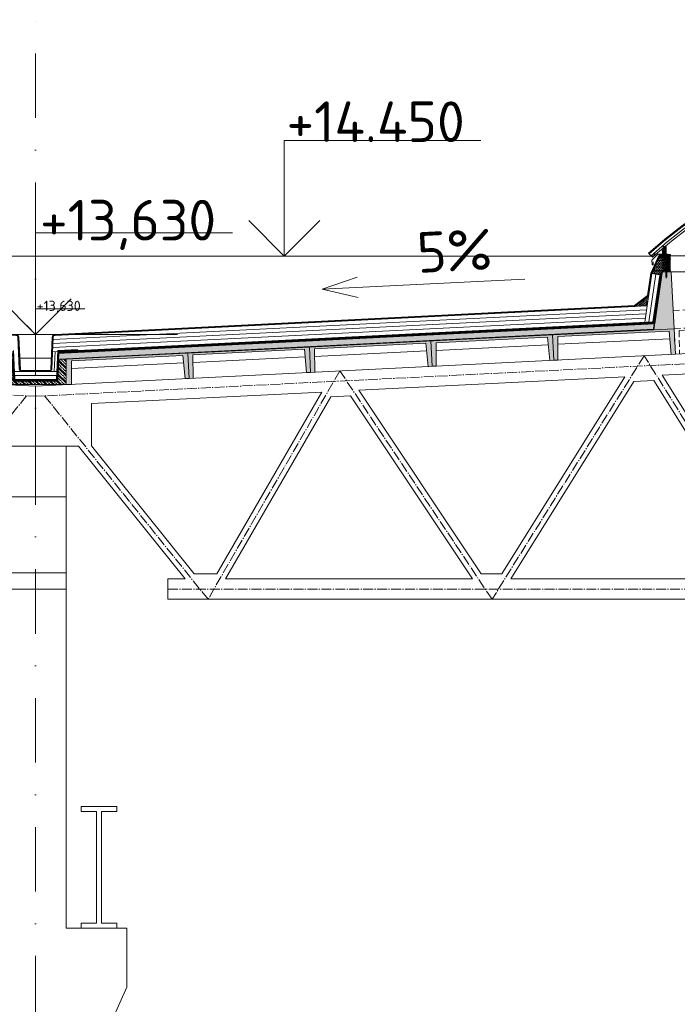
# Model space of a CAD drawing. Header units: millimetres. Extents: x -746391 to 410178, y -169697 to 100555.
# Tile 172 of 179: x 389471 to 395954, y -159378 to -149677. Entities that reach past the tile are written whole.
import ezdxf
from ezdxf.enums import TextEntityAlignment as Align

# ---------------------------------------------------------------- set-up
doc = ezdxf.new("R2010")
doc.units = ezdxf.units.MM
for name, pattern in [('AM_DIN_G_W050', [13.75, 9.75, -1.5, 1, -1.5]), ('CARKOVANA', [5, 3, -2]), ('CENTERX2', [101.6, 63.5, -12.7, 12.7, -12.7]), ('DASHDOT', [25.4, 12.7, -6.35, 0, -6.35]), ('HIDDEN', [9.525, 6.35, -3.175])]:
    doc.linetypes.add(name, pattern=pattern)
doc.layers.get('0').update_dxf_attribs({"color": 9})
doc.layers.add('_____detaily', color=9, linetype='Continuous')
doc.layers.add('A99_N_leg', color=9, linetype='Continuous')
for name, color, linetype, lineweight in [('A99_N_kce-pohl', 9, 'Continuous', 9), ('A99_N_kce-rez-sil', 9, 'Continuous', 18), ('A99_N_kce-rez-ten', 9, 'Continuous', 9), ('A99_N_koty-200-vysk', 9, 'Continuous', 9), ('A99_N_koty-50-vysk', 9, 'Continuous', 9), ('A99_N_sraf', 9, 'Continuous', 0), ('A99_S_kce-pohl', 9, 'Continuous', 5), ('A99_S_kce-rez-sil', 9, 'Continuous', 15), ('A99_S_kce-rez-ten', 9, 'Continuous', 9), ('A99_S_osy', 9, 'CENTERX2', 5), ('A99_S_sraf', 9, 'Continuous', 9)]:
    doc.layers.add(name, color=color, linetype=linetype, lineweight=lineweight)
doc.styles.add('A99_kota', font='isocpeur.ttf', dxfattribs={"height": 2})
doc.styles.add('ad_popis 100', font='isocpeur.ttf', dxfattribs={"height": 200})
doc.linetypes.add('IZOLACE', pattern='A,0.00254,-2.54,[134,ltypeshp.shx,S=2.54,R=0,X=-2.54,Y=0],-5.08,[134,ltypeshp.shx,S=2.54,R=180,X=2.54,Y=0],-2.54', length=10.16254)

# ---------------------------------------------------------------- blocks, each defined once
blk = doc.blocks.new('*U40')
at = {"color": 0, "linetype": 'ByBlock', "lineweight": -2}
blk.add_line((-3, 0), (7, 0), dxfattribs=at)
for points in [[(0, 0), (0, 5.7), (0, 5.7), (9.7, 5.7)], [(-1.75, 1.75), (0, 0), (1.75, 1.75)]]:
    blk.add_lwpolyline(points, dxfattribs=at)
at = {"color": 0, "linetype": 'ByBlock', "lineweight": -2, "style": 'A99_kota'}
for tag, p in [('VYSKA', (9.2, 8.45)), ('POPIS', (9.2, 5.2))]:
    blk.add_attdef(tag, text='', height=2, dxfattribs=at).set_placement(p, align=Align.TOP_RIGHT)
blk = doc.blocks.new('*U21')
at = {"color": 0, "linetype": 'ByBlock', "lineweight": -2}
blk.add_line((-3, 0), (7, 0), dxfattribs=at)
for points in [[(0, 0), (0, 5), (0, 5), (9.7, 5)], [(-1.75, 1.75), (0, 0), (1.75, 1.75)]]:
    blk.add_lwpolyline(points, dxfattribs=at)
at = {"color": 0, "linetype": 'ByBlock', "lineweight": -2, "style": 'A99_kota'}
for tag, p in [('VYSKA', (9.2, 7.75)), ('POPIS', (9.2, 4.5))]:
    blk.add_attdef(tag, text='', height=2, dxfattribs=at).set_placement(p, align=Align.TOP_RIGHT)
blk = doc.blocks.new('Befestiger_gross')
at = {"layer": '_____detaily', "linetype": 'Continuous', "lineweight": -2}
for p, q in [((1, -1), (0, 0)), ((1, 0), (0, 0)), ((1, -1), (0, 0)), ((1, 0), (0, 0)), ((2, 0), (1, 0)), ((1, 0), (1, 0)), ((1, 0), (1, 0)), ((2, 0), (1, 0)), ((1, 0), (1, 0)), ((1, 0), (1, 0)), ((2, 1), (2, 0)), ((2, 1), (2, 0)), ((2, 1), (2, 0)), ((2, -1), (2, 1)), ((3, 0), (2, 0)), ((3, 0), (2, 0)), ((3, 1), (4, 0)), ((3, 1), (3, 0)), ((3, 1), (4, 0)), ((3, -1), (3, 1)), ((4, -1), (5, 1)), ((5, 0), (4, 0)), ((5, 0), (4, 0)), ((5, 1), (5, 0)), ((6, 0), (5, 0)), ((5, 0), (5, 1)), ((5, -1), (6, 1)), ((5, 1), (5, 0)), ((6, 0), (5, 0)), ((7, 1), (6, 1)), ((6, 1), (6, 1)), ((6, 1), (6, 1)), ((6, 0), (6, 1)), ((7, 1), (6, 1)), ((6, 1), (6, 1)), ((6, 1), (6, 1)), ((6, -1), (7, 1)), ((7, 1), (7, 1)), ((8, 1), (7, 1)), ((7, 1), (7, 1)), ((7, 1), (7, 1)), ((8, 1), (7, 1)), ((8, 1), (8, 1)), ((9, 1), (8, 1)), ((8, 1), (8, 1)), ((8, 1), (8, 1)), ((8, -1), (8, 1)), ((9, 1), (8, 1)), ((9, 1), (10, 1)), ((9, 1), (9, 1)), ((9, 1), (10, 1)), ((9, -1), (9, 1)), ((10, 1), (10, 1)), ((11, 1), (10, 1)), ((10, -1), (11, 1)), ((10, 1), (10, 1)), ((11, 1), (11, 0)), ((11, 1), (11, 0)), ((11, -1), (12, 1)), ((12, 0), (11, 0)), ((12, 0), (11, 0)), ((12, 1), (12, 0)), ((12, 1), (12, 0)), ((12, 1), (12, 0)), ((12, -1), (13, 1)), ((13, 0), (12, 0)), ((13, 0), (12, 0)), ((13, 1), (13, 0)), ((14, 0), (13, 0)), ((13, 1), (13, 0)), ((13, 1), (13, 0)), ((14, 0), (13, 0)), ((15, 1), (14, 1)), ((14, 1), (14, 1)), ((14, 1), (14, 1)), ((14, 1), (14, 0)), ((15, 1), (14, 1)), ((14, 1), (14, 1)), ((14, 1), (14, 1)), ((14, -1), (14, 1)), ((15, 1), (16, 1)), ((15, 1), (15, 1)), ((15, 1), (16, 1)), ((15, -1), (15, 1)), ((16, 1), (16, 1)), ((17, 1), (16, 1)), ((16, 1), (16, 1)), ((16, -1), (17, 1)), ((17, 1), (17, 1)), ((18, 1), (17, 1)), ((17, 1), (17, 1)), ((18, 1), (17, 1)), ((17, -1), (18, 1)), ((18, 1), (18, 1)), ((19, 1), (18, 1)), ((18, 1), (18, 1)), ((18, 1), (18, 1)), ((19, 1), (18, 1)), ((18, -1), (19, 1)), ((20, 1), (19, 1)), ((19, 1), (19, 1)), ((19, 1), (19, 1)), ((20, 1), (19, 1)), ((19, -1), (20, 1)), ((19, 1), (19, 1)), ((21, 1), (20, 1)), ((20, 1), (20, 1)), ((20, 1), (20, 1)), ((20, 1), (20, 1)), ((21, 1), (20, 1)), ((20, 1), (20, 1)), ((20, 1), (20, 1)), ((21, 1), (21, 1)), ((22, 1), (21, 1)), ((21, 1), (21, 1)), ((21, 1), (21, 1)), ((21, -1), (21, 1)), ((22, 1), (21, 1)), ((22, 1), (23, 1)), ((22, 1), (22, 1)), ((22, 1), (23, 1)), ((22, -1), (22, 1)), ((24, 1), (23, 1)), ((24, 1), (23, 1)), ((23, -1), (24, 1)), ((24, 1), (24, 1)), ((25, 1), (24, 1)), ((24, 1), (24, 1)), ((24, 1), (24, 1)), ((25, 1), (24, 1)), ((24, -1), (25, 1)), ((25, 1), (25, 1)), ((26, 1), (25, 1)), ((25, 1), (25, 1)), ((25, 1), (25, 1)), ((26, 1), (25, 1)), ((25, -1), (26, 1)), ((26, 1), (26, 1)), ((27, 1), (26, 1)), ((26, 1), (26, 1)), ((26, 1), (26, 1)), ((27, 1), (26, 1)), ((28, 0), (27, 0)), ((27, 1), (27, 0)), ((27, 1), (27, 1)), ((28, 0), (27, 0)), ((27, 1), (27, 0)), ((27, -1), (27, 1)), ((28, 1), (29, 0)), ((28, 1), (28, 0)), ((28, 1), (29, 0)), ((28, -1), (28, 1)), ((29, 0), (29, 0)), ((29, 0), (29, 0)), ((30, 1), (29, 0)), ((29, 0), (29, 0)), ((29, 0), (29, 0)), ((29, -1), (30, 1)), ((30, 1), (30, 0)), ((31, 0), (30, 0)), ((30, 1), (30, 0)), ((31, 0), (30, 0)), ((30, -1), (31, 1)), ((31, 1), (31, 0)), ((32, 0), (31, 0)), ((31, 1), (31, 0)), ((31, 1), (31, 0)), ((32, 0), (31, 0)), ((31, -1), (32, 1)), ((32, 1), (32, 0)), ((33, 0), (32, 0)), ((32, 1), (32, 0)), ((32, 1), (32, 0)), ((33, 0), (32, 0)), ((32, -1), (33, 1)), ((33, 1), (33, 0)), ((34, 0), (33, 0)), ((33, 1), (33, 0)), ((33, 1), (33, 0)), ((34, 0), (33, 0)), ((34, 1), (34, 0)), ((36, 0), (34, 0)), ((34, 1), (34, 0)), ((34, -1), (34, 1)), ((34, 1), (34, 0)), ((36, 0), (34, 0)), ((36, 0), (37, 1)), ((36, 0), (37, 1)), ((37, -1), (37, 1)), ((37, -1), (37, 1)), ((2, -1), (1, -1)), ((2, -1), (1, -1)), ((2, -1), (2, -1)), ((3, -1), (2, -1)), ((2, -1), (2, -1)), ((2, -1), (2, -1)), ((3, -1), (2, -1)), ((3, -1), (3, -1)), ((4, -1), (3, -1)), ((3, -1), (3, -1)), ((3, -1), (3, -1)), ((4, -1), (3, -1)), ((5, 0), (4, 0)), ((4, 0), (4, -1)), ((5, 0), (4, 0)), ((4, -1), (4, -1)), ((4, -1), (4, -1)), ((6, 0), (5, 0)), ((5, 0), (5, -1)), ((5, 0), (5, -1)), ((6, 0), (5, 0)), ((5, 0), (5, -1)), ((6, 0), (6, -1)), ((7, 0), (6, -1)), ((6, 0), (6, -1)), ((7, 0), (7, 0)), ((7, 0), (8, -1)), ((7, 0), (7, 0)), ((7, 0), (8, -1)), ((9, 0), (8, 0)), ((8, 0), (8, -1)), ((9, 0), (8, 0)), ((9, 0), (9, -1)), ((10, 0), (9, 0)), ((9, 0), (9, -1)), ((9, 0), (9, -1)), ((10, 0), (9, 0)), ((10, 0), (10, -1)), ((10, 0), (10, -1)), ((11, -1), (10, -1)), ((10, -1), (10, -1)), ((11, -1), (10, -1)), ((11, -1), (11, -1)), ((12, -1), (11, -1)), ((11, -1), (11, -1)), ((11, -1), (11, -1)), ((12, -1), (11, -1)), ((13, 0), (12, -1)), ((12, -1), (12, -1)), ((12, -1), (12, -1)), ((13, 0), (13, 0)), ((13, 0), (14, -1)), ((13, 0), (13, 0)), ((13, 0), (14, -1)), ((15, 0), (14, 0)), ((14, 0), (14, -1)), ((15, 0), (14, 0)), ((15, 0), (15, -1)), ((16, 0), (15, 0)), ((15, 0), (15, -1)), ((15, 0), (15, -1)), ((16, 0), (15, 0)), ((16, 0), (16, -1)), ((17, 0), (16, 0)), ((16, 0), (16, -1)), ((16, 0), (16, -1)), ((17, 0), (16, 0)), ((17, 0), (17, -1)), ((18, 0), (17, 0)), ((17, 0), (17, -1)), ((17, 0), (17, -1)), ((18, 0), (17, 0)), ((19, 0), (18, 0)), ((18, 0), (18, -1)), ((18, 0), (18, -1)), ((19, 0), (18, 0)), ((18, 0), (18, -1)), ((19, 0), (19, -1)), ((20, 0), (19, -1)), ((19, 0), (19, -1)), ((21, 0), (20, 0)), ((21, 0), (20, 0)), ((21, 0), (21, -1)), ((22, 0), (21, 0)), ((21, 0), (21, -1)), ((21, 0), (21, -1)), ((22, 0), (21, 0)), ((22, 0), (22, -1)), ((23, 0), (22, 0)), ((22, 0), (22, -1)), ((22, 0), (22, -1)), ((23, 0), (22, 0)), ((23, 0), (23, -1)), ((24, 0), (23, 0)), ((23, 0), (23, -1)), ((23, 0), (23, -1)), ((24, 0), (23, 0)), ((24, 0), (24, -1)), ((25, 0), (24, 0)), ((24, 0), (24, -1)), ((24, 0), (24, -1)), ((25, 0), (24, 0)), ((25, 0), (25, -1)), ((25, 0), (25, -1)), ((26, -1), (25, -1)), ((26, -1), (27, -1)), ((26, -1), (26, -1)), ((26, -1), (27, -1)), ((26, -1), (26, -1)), ((28, -1), (27, -1)), ((27, -1), (27, -1)), ((28, -1), (27, -1)), ((29, -1), (28, -1)), ((28, -1), (28, -1)), ((28, -1), (28, -1)), ((29, -1), (28, -1)), ((28, -1), (28, -1)), ((29, -1), (29, -1)), ((30, -1), (29, -1)), ((29, -1), (29, -1)), ((29, -1), (29, -1)), ((30, -1), (29, -1)), ((30, -1), (30, -1)), ((31, -1), (30, -1)), ((30, -1), (30, -1)), ((30, -1), (30, -1)), ((31, -1), (30, -1)), ((31, -1), (31, -1)), ((32, -1), (31, -1)), ((31, -1), (31, -1)), ((31, -1), (31, -1)), ((32, -1), (31, -1)), ((32, -1), (32, -1)), ((33, -1), (32, -1)), ((32, -1), (32, -1)), ((34, -1), (33, -1)), ((34, -1), (33, -1)), ((37, -1), (34, -1)), ((34, -1), (34, -1)), ((37, -1), (34, -1)), ((34, -1), (34, -1)), ((34, -1), (34, -1)), ((37, -1), (37, -1)), ((37, -1), (37, -1))]:
    blk.add_line(p, q, dxfattribs=at)

msp = doc.modelspace()

# ---------------------------------------------------------------- hatches: boundary and pattern name
at = {"layer": 'A99_N_kce-rez-ten', "lineweight": 0, "transparency": 33554562}
h = msp.add_hatch(dxfattribs=at)
h.set_pattern_fill('ANSI31', color=1, scale=50, angle=-90)
h.set_pattern_definition([(45, (361370.3334, -156582.5), (-4.4194174, 4.4194174), [])])
h.paths.add_polyline_path([(395775, -152022.5), (395870, -152022.5), (395870, -152002.5), (395782.5, -152002.5)])
at = {"layer": 'A99_N_kce-rez-ten', "linetype": 'Continuous', "lineweight": 0}
h = msp.add_hatch(dxfattribs=at)
h.set_pattern_fill('HONEY', color=1, scale=0.25, angle=-90, style=2)
h.set_pattern_definition([(360, (-654686, 52678), (9.375, 5.41265875), [6.25, -12.5]), (120, (-654686, 52678), (-9.37499998, 5.412658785), [6.25, -12.5]), (60, (-654686, 52678), (2e-08, 10.825317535), [-12.5, 6.25])])
h.paths.add_polyline_path([(395814, -151986), (395844, -151986), (395844, -151911), (395818, -151911), (395817.5, -151968.5), (395814, -151968.5)])
at = {"layer": 'A99_N_kce-rez-ten', "lineweight": 0}
for points in [[(395845, -151983.2), (395830, -151983.2), (395830, -151984.2), (395845, -151984.2)], [(395845, -152025.5), (395830, -152025.5), (395830, -152024.5), (395845, -152024.5)], [(395852.5, -152151.5), (395837.5, -152151.5), (395837.5, -152152.5), (395852.5, -152152.5)]]:
    msp.add_hatch(color=1, dxfattribs=at).paths.add_polyline_path(points)
at = {"layer": 'A99_N_kce-rez-ten', "lineweight": 0, "transparency": 33554562}
h = msp.add_hatch(dxfattribs=at)
h.set_pattern_fill('ANSI31', color=1, scale=50, angle=-90)
h.set_pattern_definition([(45, (361442.8334, -156582.5), (-4.4194174, 4.4194174), [])])
h.paths.add_polyline_path([(395870, -152002.5), (395870, -152162.5), (395885, -152162.5), (395885, -152002.5)])
at = {"layer": 'A99_N_kce-rez-ten', "linetype": 'Continuous', "lineweight": 0}
h = msp.add_hatch(dxfattribs=at)
h.set_pattern_fill('HONEY', color=1, scale=0.25, angle=-90, style=2)
h.set_pattern_definition([(360, (-654660, 52557.5), (9.375, 5.41265875), [6.25, -12.5]), (120, (-654660, 52557.5), (-9.37499998, 5.412658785), [6.25, -12.5]), (60, (-654660, 52557.5), (2e-08, 10.825317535), [-12.5, 6.25])])
h.paths.add_polyline_path([(395812, -152024.5), (395813, -152160.5), (395868, -152160.5), (395868, -152024.5)])
at = {"layer": 'A99_N_sraf', "lineweight": 0, "transparency": 33554562}
h = msp.add_hatch(dxfattribs=at)
h.set_pattern_fill('HONEY', color=1, scale=75, angle=-90)
h.set_pattern_definition([(270, (362327.5, 52557.5), (8.11898812, -14.0625), [9.375, -18.75]), (30, (362327.5, 52557.5), (8.11898818, 14.06249997), [9.375, -18.75]), (330, (362327.5, 52557.5), (16.2379763, -3e-08), [-18.75, 9.375])])
h.paths.add_polyline_path([(395810, -152022.5), (395771.1, -152022.5), (395701.8, -152178), (395781, -152189.4), (395810, -152162.5)])
h = msp.add_hatch(dxfattribs=at)
h.set_pattern_fill('HONEY', color=1, scale=75, angle=-90)
h.set_pattern_definition([(182.86, (395480.347, -152504.48), (-13.63988, -8.81053), [9.375, -18.75]), (302.86, (395480.347, -152504.48), (14.4501, -7.40722), [9.375, -18.75]), (242.86, (395480.347, -152504.48), (0.8102, -16.21775), [-18.75, 9.375])])
h.paths.add_polyline_path([(395534.4, -152501.8), (395655.7, -152495.7), (395669.8, -152399)])
at = {"layer": 'A99_S_sraf', "lineweight": 0, "transparency": 33554687}
h = msp.add_hatch(dxfattribs=at)
h.set_pattern_fill('ZELEZOBETON', color=256, scale=10, angle=-90)
h.set_pattern_definition([(45, (343417.5, -156297.5), (-35.35534, 35.35534), []), (45, (343431.64, -156297.5), (-35.35534, 35.35534), []), (45, (343459.926, -156297.5), (-21.213203, 49.497475), [20, -10, 0, -10])])
h.paths.add_polyline_path([(389929.6, -153022.1), (389932.7, -153083), (389939.5, -153220.6), (389942.1, -153271.8), (389982.1, -153269.8), (389980.6, -153039.6), (391079.2, -152984.7), (391100.7, -153213.9), (391180.6, -153209.9), (391179.1, -152979.7), (392277.7, -152924.8), (392299.2, -153153.9), (392379.1, -153149.9), (392377.6, -152919.8), (393476.2, -152864.9), (393497.7, -153094), (393577.6, -153090), (393576.1, -152859.9), (394674.7, -152805.1), (394696.2, -153034.3), (394776.1, -153030.1), (394774.6, -152800.1), (395873.2, -152745.2), (395894.7, -152974.1), (395934.6, -152972.1), (395894.2, -152163.4), (395804.3, -152167.9), (395722.4, -152732.7)])
at = {"layer": 'A99_S_sraf', "linetype": 'Continuous', "lineweight": 0, "ltscale": 2, "transparency": 33554562}
h = msp.add_hatch(dxfattribs=at)
h.set_pattern_fill('BETON-LEHKY', color=256, scale=10, angle=-90)
h.set_pattern_definition([(47.86, (371943.26, -153011.388), (-29.660305, 26.83778), []), (2.86, (371987.61, -152995.907), (26.837778, 29.660305), [5, -51.56854]), (47.86, (371992.604, -152995.657), (-29.660305, 26.83778), [5, -35]), (92.86, (371995.958, -152991.95), (-29.660305, 26.837778), [5, -51.56854]), (137.86, (371995.71, -152986.956), (-26.83778, -29.660305), [5, -35]), (2.86, (371987.008, -152983.85), (26.837778, 29.660305), [5, -51.56854]), (47.86, (371983.653, -152987.56), (-29.660305, 26.83778), [5, -35]), (92.86, (371983.902, -152992.552), (-29.660305, 26.837778), [5, -51.56854]), (137.86, (371987.61, -152995.907), (-26.83778, -29.660305), [5, -35]), (47.86, (371999.87, -152978.63), (-29.660305, 26.83778), [10, -30])])
h.paths.add_polyline_path([(389855.1, -152965.7), (395709.4, -152673.3), (395712.2, -152728.2), (389857.5, -153022.5)])
at = {"layer": 'A99_S_sraf', "lineweight": 0, "transparency": 33554687}
h = msp.add_hatch(dxfattribs=at)
h.set_pattern_fill('ZELEZOBETON', color=256, scale=10, angle=-90)
h.set_pattern_definition([(315, (-199372.5, 136312.5), (35.355339, 35.355339), []), (315, (-199372.5, 136298.36), (35.355339, 35.355339), []), (315, (-199372.5, 136270.074), (49.4974747, 21.2132034), [20, -10, 0, -10])])
h.paths.add_polyline_path([(389627.5, -153272.5), (389627.5, -153237.5), (389407.5, -153237.5), (389397.5, -153022.5), (389327.5, -153022.5), (389327.5, -153272.5)])
h.paths.add_polyline_path([(389927.5, -153272.5), (389927.5, -153022.5), (389857.5, -153022.5), (389847.5, -153237.5), (389627.5, -153237.5), (389627.5, -153272.5)])

# ---------------------------------------------------------------- linework, layer by layer
at = {"layer": 'A99_N_kce-pohl', "linetype": 'Continuous'}
for points in [[(395694.7, -152003.5), (395671.4, -151977.4)], [(395708, -152018.5), (395737.9, -151991.8)]]:
    msp.add_lwpolyline(points, dxfattribs=at)
for points in [[(395737.9, -151991.8), (395708, -152018.5), (395694.7, -152003.5), (395724.6, -151976.9)], [(395734.4, -151991.6), (395708.2, -152014.9), (395698.3, -152003.7), (395724.4, -151980.4)]]:
    msp.add_lwpolyline(points, close=True, dxfattribs=at)
at = {"layer": 'A99_N_kce-pohl', "lineweight": 5}
for points in [[(395717.5, -152062.5), (395717.5, -152092.5), (395707.5, -152092.5), (395702.5, -152047.5), (395762.5, -151987.5), (395807.5, -151987.5), (395807.5, -151957.5)], [(395885, -152002.5), (398627.5, -152002.5)]]:
    msp.add_lwpolyline(points, dxfattribs=at)
at = {"layer": 'A99_N_kce-pohl'}
msp.add_lwpolyline([(383547.5, -152007.3), (395697.5, -152007.3)], dxfattribs=at)
at = {"layer": 'A99_N_kce-pohl', "linetype": 'Continuous', "lineweight": 0}
msp.add_lwpolyline([(395701.8, -152178), (395771.1, -152022.5), (395810, -152022.5), (395810, -152162.5), (395781, -152189.4)], close=True, dxfattribs=at)
at = {"layer": 'A99_N_kce-pohl', "lineweight": 0}
for points in [[(395632.3, -152657.1), (395701.8, -152178)], [(395480.3, -152504.5), (395655.7, -152495.7)]]:
    msp.add_lwpolyline(points, dxfattribs=at)
at = {"layer": 'A99_N_kce-pohl', "linetype": 'Continuous', "lineweight": 0}
msp.add_lwpolyline([(389846, -153161.4), (389842.7, -153232.5), (389855.3, -152962.8)], dxfattribs=at)
at = {"layer": 'A99_N_kce-pohl', "linetype": 'Continuous', "lineweight": 5}
for radius, start, end in [(4410, 47.90791, 132.09209), (4355, 47.90451, 131.56924)]:
    msp.add_arc((398627.5, -155250), radius, start, end, dxfattribs=at)
at = {"layer": 'A99_N_kce-rez-sil', "color": 1, "linetype": 'Continuous', "lineweight": 5}
for radius, start, end in [(4400, 47.90791, 132.09209), (4375, 47.90603, 132.09397)]:
    msp.add_arc((398627.5, -155250), radius, start, end, dxfattribs=at)
at = {"layer": 'A99_N_kce-rez-ten', "color": 1, "lineweight": 0}
for p, q in [((395829.5, -151982.2), (395833.2, -151981.9)), ((395829.5, -151983.2), (395829.5, -151982.2)), ((395829.5, -151983.2), (395829.5, -151982.2)), ((395829.5, -151983.2), (395845.5, -151983.2)), ((395845, -151983.2), (395830, -151983.2)), ((395830, -151983.2), (395830, -151984.2)), ((395830, -151984.2), (395830, -151983.2)), ((395830, -151984.2), (395845, -151984.2)), ((395832.5, -151981.9), (395832.5, -151981.4)), ((395842.5, -151981.4), (395832.5, -151981.4)), ((395842.5, -151981.9), (395832.5, -151981.9)), ((395833.2, -151981.1), (395833.2, -151978.7)), ((395841.9, -151981.9), (395833.2, -151981.9)), ((395841.1, -151977.9), (395834, -151977.9)), ((395834.3, -152022.5), (395834.3, -151984.2)), ((395835.6, -151981.1), (395835.6, -151978.7)), ((395839.5, -151981), (395839.5, -151978.7)), ((395839.5, -151981.1), (395839.5, -151978.7)), ((395840.7, -152022.5), (395840.7, -151984.2)), ((395841.9, -151981.1), (395841.9, -151978.7)), ((395841.9, -151981.9), (395845.5, -151982.2)), ((395842.5, -151981.9), (395842.5, -151981.4)), ((395845, -151984.2), (395845, -151983.2)), ((395845.5, -151983.2), (395845.5, -151982.2)), ((395845.5, -151983.2), (395845.5, -151982.2)), ((395829.5, -152025.5), (395829.5, -152026.5)), ((395829.5, -152025.5), (395845.5, -152025.5)), ((395829.5, -152025.5), (395829.5, -152026.5)), ((395829.5, -152026.5), (395833.2, -152026.9)), ((395830, -152025.5), (395830, -152024.5)), ((395830, -152024.5), (395845, -152024.5)), ((395830, -152024.5), (395830, -152025.5)), ((395845, -152025.5), (395830, -152025.5)), ((395832.5, -152026.9), (395832.5, -152027.4)), ((395842.5, -152026.9), (395832.5, -152026.9)), ((395842.5, -152027.4), (395832.5, -152027.4)), ((395841.9, -152026.9), (395833.2, -152026.9)), ((395833.2, -152027.7), (395833.2, -152030)), ((395841.1, -152030.8), (395834, -152030.8)), ((395834.3, -152032.4), (395840.7, -152031.3)), ((395834.3, -152032.4), (395835.2, -152031.9)), ((395834.3, -152032.4), (395835.2, -152032.9)), ((395834.3, -152034.2), (395840.7, -152033.1)), ((395834.3, -152034.2), (395835.2, -152033.7)), ((395834.3, -152034.2), (395835.2, -152034.7)), ((395834.3, -152036), (395840.7, -152034.9)), ((395834.3, -152036), (395835.2, -152035.5)), ((395834.3, -152036), (395835.2, -152036.5)), ((395834.3, -152037.8), (395840.7, -152036.7)), ((395834.3, -152037.8), (395835.2, -152037.3)), ((395834.3, -152037.8), (395835.2, -152038.3)), ((395834.3, -152039.6), (395840.7, -152038.5)), ((395834.3, -152039.6), (395835.2, -152039.1)), ((395834.3, -152039.6), (395835.2, -152040.1)), ((395834.3, -152041.4), (395840.7, -152040.3)), ((395834.3, -152041.4), (395835.2, -152040.9)), ((395834.3, -152041.4), (395835.2, -152041.9)), ((395834.3, -152043.2), (395840.7, -152042.1)), ((395834.3, -152043.2), (395835.2, -152042.7)), ((395834.3, -152043.2), (395835.2, -152043.7)), ((395835.2, -152031.9), (395839.8, -152030.8)), ((395835.2, -152031.9), (395835.2, -152031.1)), ((395835.2, -152032.9), (395839.8, -152031.8)), ((395835.2, -152033.7), (395839.8, -152032.6)), ((395835.2, -152033.7), (395835.2, -152032.9)), ((395835.2, -152034.7), (395839.8, -152033.6)), ((395835.2, -152035.5), (395839.8, -152034.4)), ((395835.2, -152035.5), (395835.2, -152034.7)), ((395835.2, -152036.5), (395839.8, -152035.4)), ((395835.2, -152037.3), (395839.8, -152036.2)), ((395835.2, -152037.3), (395835.2, -152036.5)), ((395835.2, -152038.3), (395839.8, -152037.2)), ((395835.2, -152039.1), (395839.8, -152038)), ((395835.2, -152039.1), (395835.2, -152038.3)), ((395835.2, -152040.1), (395839.8, -152039)), ((395835.2, -152040.9), (395839.8, -152039.8)), ((395835.2, -152040.9), (395835.2, -152040.1)), ((395835.2, -152041.9), (395839.8, -152040.8)), ((395835.2, -152042.7), (395839.8, -152041.6)), ((395835.2, -152042.7), (395835.2, -152041.9)), ((395835.2, -152043.7), (395839.8, -152042.6)), ((395835.2, -152043.7), (395835.4, -152044.4)), ((395835.2, -152043.7), (395840.4, -152043.7)), ((395835.4, -152044.4), (395839.6, -152044.4)), ((395835.6, -152027.7), (395835.6, -152030)), ((395838.3, -152043.7), (395839.8, -152043.4)), ((395839.5, -152027.7), (395839.5, -152030)), ((395839.5, -152027.7), (395839.5, -152030)), ((395839.6, -152044.4), (395839.8, -152043.7)), ((395839.8, -152030.8), (395840.7, -152031.3)), ((395839.8, -152031.8), (395840.7, -152031.3)), ((395839.8, -152032.6), (395839.8, -152031.8)), ((395839.8, -152032.6), (395840.7, -152033.1)), ((395839.8, -152033.6), (395840.7, -152033.1)), ((395839.8, -152034.4), (395839.8, -152033.6)), ((395839.8, -152034.4), (395840.7, -152034.9)), ((395839.8, -152035.4), (395840.7, -152034.9)), ((395839.8, -152036.2), (395839.8, -152035.4)), ((395839.8, -152036.2), (395840.7, -152036.7)), ((395839.8, -152037.2), (395840.7, -152036.7)), ((395839.8, -152038), (395839.8, -152037.2)), ((395839.8, -152038), (395840.7, -152038.5)), ((395839.8, -152039), (395840.7, -152038.5)), ((395839.8, -152039.8), (395839.8, -152039)), ((395839.8, -152039.8), (395840.7, -152040.3)), ((395839.8, -152040.8), (395840.7, -152040.3)), ((395839.8, -152041.6), (395839.8, -152040.8)), ((395839.8, -152041.6), (395840.7, -152042.1)), ((395839.8, -152042.6), (395840.7, -152042.1)), ((395839.8, -152043.4), (395839.8, -152042.6)), ((395839.8, -152043.4), (395840.4, -152043.7)), ((395841.9, -152026.9), (395845.5, -152026.5)), ((395841.9, -152027.7), (395841.9, -152030)), ((395842.5, -152026.9), (395842.5, -152027.4)), ((395845, -152024.5), (395845, -152025.5)), ((395845.5, -152025.5), (395845.5, -152026.5)), ((395845.5, -152025.5), (395845.5, -152026.5)), ((395837, -152150.5), (395840.7, -152150.1)), ((395837, -152151.5), (395837, -152150.5)), ((395837, -152151.5), (395837, -152150.5)), ((395837, -152151.5), (395853, -152151.5)), ((395852.5, -152151.5), (395837.5, -152151.5)), ((395837.5, -152151.5), (395837.5, -152152.5)), ((395837.5, -152152.5), (395837.5, -152151.5)), ((395837.5, -152152.5), (395852.5, -152152.5)), ((395840, -152150.1), (395840, -152149.6)), ((395850, -152149.6), (395840, -152149.6)), ((395850, -152150.1), (395840, -152150.1)), ((395840.7, -152149.3), (395840.7, -152147)), ((395849.4, -152150.1), (395840.7, -152150.1)), ((395848.6, -152146.2), (395841.5, -152146.2)), ((395841.8, -152199.8), (395841.8, -152152.5)), ((395843.1, -152149.3), (395843.1, -152147)), ((395847, -152149.3), (395847, -152147)), ((395847, -152149.3), (395847, -152147)), ((395848.1, -152199.8), (395848.1, -152152.5)), ((395849.4, -152149.3), (395849.4, -152147)), ((395849.4, -152150.1), (395853, -152150.5)), ((395850, -152150.1), (395850, -152149.6)), ((395852.5, -152152.5), (395852.5, -152151.5)), ((395853, -152151.5), (395853, -152150.5)), ((395853, -152151.5), (395853, -152150.5)), ((395841.8, -152200.2), (395848.1, -152199.1)), ((395841.8, -152200.2), (395842.7, -152199.7)), ((395841.8, -152200.2), (395842.7, -152200.7)), ((395841.8, -152202), (395848.1, -152200.9)), ((395841.8, -152202), (395842.7, -152201.5)), ((395841.8, -152202), (395842.7, -152202.5)), ((395841.8, -152203.8), (395848.1, -152202.7)), ((395841.8, -152203.8), (395842.7, -152203.3)), ((395841.8, -152203.8), (395842.7, -152204.3)), ((395841.8, -152205.6), (395848.1, -152204.5)), ((395841.8, -152205.6), (395842.7, -152205.1)), ((395841.8, -152205.6), (395842.7, -152206.1)), ((395841.8, -152207.4), (395848.1, -152206.3)), ((395841.8, -152207.4), (395842.7, -152206.9)), ((395841.8, -152207.4), (395842.7, -152207.9)), ((395841.8, -152209.2), (395848.1, -152208.1)), ((395841.8, -152209.2), (395842.7, -152208.7)), ((395841.8, -152209.2), (395842.7, -152209.7)), ((395841.8, -152211), (395848.1, -152209.9)), ((395841.8, -152211), (395842.7, -152210.5)), ((395841.8, -152211), (395842.7, -152211.5)), ((395842.7, -152200.7), (395847.2, -152199.6)), ((395842.7, -152201.5), (395847.2, -152200.4)), ((395842.7, -152201.5), (395842.7, -152200.7)), ((395842.7, -152202.5), (395847.2, -152201.4)), ((395842.7, -152203.3), (395847.2, -152202.2)), ((395842.7, -152203.3), (395842.7, -152202.5)), ((395842.7, -152204.3), (395847.2, -152203.2)), ((395842.7, -152205.1), (395847.2, -152204)), ((395842.7, -152205.1), (395842.7, -152204.3)), ((395842.7, -152206.1), (395847.2, -152205)), ((395842.7, -152206.9), (395847.2, -152205.8)), ((395842.7, -152206.9), (395842.7, -152206.1)), ((395842.7, -152207.9), (395847.2, -152206.8)), ((395842.7, -152208.7), (395847.2, -152207.6)), ((395842.7, -152208.7), (395842.7, -152207.9)), ((395842.7, -152209.7), (395847.2, -152208.6)), ((395842.7, -152210.5), (395847.2, -152209.4)), ((395842.7, -152210.5), (395842.7, -152209.7)), ((395842.7, -152211.5), (395847.2, -152210.4)), ((395842.7, -152211.5), (395842.9, -152212.2)), ((395842.7, -152211.5), (395847.9, -152211.5)), ((395842.9, -152212.2), (395847.1, -152212.2)), ((395845.8, -152211.5), (395847.2, -152211.2)), ((395847.1, -152212.2), (395847.2, -152211.5)), ((395847.2, -152200.4), (395847.2, -152199.6)), ((395847.2, -152200.4), (395848.1, -152200.9)), ((395847.2, -152201.4), (395848.1, -152200.9)), ((395847.2, -152202.2), (395847.2, -152201.4)), ((395847.2, -152202.2), (395848.1, -152202.7)), ((395847.2, -152203.2), (395848.1, -152202.7)), ((395847.2, -152204), (395847.2, -152203.2)), ((395847.2, -152204), (395848.1, -152204.5)), ((395847.2, -152205), (395848.1, -152204.5)), ((395847.2, -152205.8), (395847.2, -152205)), ((395847.2, -152205.8), (395848.1, -152206.3)), ((395847.2, -152206.8), (395848.1, -152206.3)), ((395847.2, -152207.6), (395847.2, -152206.8)), ((395847.2, -152207.6), (395848.1, -152208.1)), ((395847.2, -152208.6), (395848.1, -152208.1)), ((395847.2, -152209.4), (395847.2, -152208.6)), ((395847.2, -152209.4), (395848.1, -152209.9)), ((395847.2, -152210.4), (395848.1, -152209.9)), ((395847.2, -152211.2), (395847.2, -152210.4)), ((395847.2, -152211.2), (395847.9, -152211.5))]:
    msp.add_line(p, q, dxfattribs=at)
at = {"layer": 'A99_N_kce-rez-ten', "linetype": 'CARKOVANA', "lineweight": 0, "ltscale": 15, "const_width": 5}
for points in [[(389627.5, -153135), (389487.2, -153135, -0.400665), (389474.8, -153123.1), (389460, -152805.9, 0.386254), (389433.9, -152779.7), (383723.3, -152494.4), (383592.2, -152394.9), (383560.4, -152175.9), (383479.9, -151995), (383370, -151995)], [(389627.5, -153140), (389487.2, -153140, -0.400665), (389469.8, -153123.3), (389455, -152806.1, 0.386254), (389433.7, -152784.7), (383721.5, -152499.3), (383587.5, -152397.6), (383555.6, -152177.3), (383476.6, -152000), (383370, -152000)], [(389627.5, -153135), (389767.8, -153135, 0.400665), (389780.2, -153123.1), (389795, -152805.9, -0.386254), (389821.1, -152779.7), (395531.7, -152494.4), (395662.8, -152394.9), (395694.6, -152175.9), (395775.1, -151995), (395885, -151995)], [(389627.5, -153140), (389767.8, -153140, 0.400665), (389785.2, -153123.3), (389800, -152806.1, -0.386254), (389821.3, -152784.7), (395533.5, -152499.3), (395667.5, -152397.6), (395699.4, -152177.3), (395778.4, -152000), (395885, -152000)]]:
    msp.add_lwpolyline(points, format="xyb", dxfattribs=at)
at = {"layer": 'A99_N_kce-rez-ten', "linetype": 'Continuous', "lineweight": 0, "ltscale": 0.5}
for points in [[(389627.5, -153132.5), (389487.2, -153132.5, -0.400665), (389477.3, -153123), (389462.5, -152805.8, 0.386254), (389434, -152777.2), (383724.2, -152491.9), (383594.5, -152393.5), (383562.8, -152175.2), (383481.5, -151992.5), (383370, -151992.5)], [(389627.5, -153137.5), (389487.2, -153137.5, -0.400665), (389472.3, -153123.2), (389457.5, -152806, 0.386254), (389433.8, -152782.2), (383722.4, -152496.9), (383589.9, -152396.2), (383558, -152176.6), (383478.2, -151997.5), (383370, -151997.5)], [(389627.5, -153142.5), (389487.2, -153142.5, -0.400665), (389467.3, -153123.4), (389452.5, -152806.2, 0.386254), (389433.5, -152787.2), (383720.6, -152501.8), (383585.2, -152399), (383553.2, -152178), (383475, -152002.5), (383370, -152002.5)], [(389627.5, -153132.5), (389767.8, -153132.5, 0.400665), (389777.7, -153123), (389792.5, -152805.8, -0.386254), (389821, -152777.2), (395530.8, -152491.9), (395660.5, -152393.5), (395692.2, -152175.2), (395773.5, -151992.5), (395885, -151992.5)], [(389627.5, -153137.5), (389767.8, -153137.5, 0.400665), (389782.7, -153123.2), (389797.5, -152806, -0.386254), (389821.2, -152782.2), (395532.6, -152496.9), (395665.1, -152396.2), (395697, -152176.6), (395776.8, -151997.5), (395885, -151997.5)], [(389627.5, -153142.5), (389767.8, -153142.5, 0.400665), (389787.7, -153123.4), (389802.5, -152806.2, -0.386254), (389821.5, -152787.2), (395534.4, -152501.8), (395669.8, -152399), (395701.8, -152178), (395780, -152002.5), (395885, -152002.5)]]:
    msp.add_lwpolyline(points, format="xyb", dxfattribs=at)
at = {"layer": 'A99_N_kce-rez-ten', "color": 1, "linetype": 'Continuous', "lineweight": 0}
for points in [[(395774.5, -152022.5), (395870, -152022.5), (395870, -152002.5), (395783, -152002.5)], [(395810, -151990), (395805, -151990), (395805, -151992.5), (395885, -151992.5), (395885, -152002.5), (395887, -152002.5), (395887, -151990), (395810, -151990)], [(395814, -151986), (395844, -151986), (395844, -151911), (395814, -151911)], [(395814, -151968.5), (395817.5, -151968.5), (395817.5, -151911), (395814, -151911)], [(395885, -152162.5), (395885, -152002.5), (395870, -152002.5), (395870, -152162.5)], [(395870, -152044.5), (395870, -152022.5), (395810, -152022.5), (395810, -152162.5), (395870, -152162.5), (395870, -152140.5), (395868, -152140.5), (395868, -152160.5), (395812, -152160.5), (395812, -152024.5), (395868, -152024.5), (395868, -152044.5)]]:
    msp.add_lwpolyline(points, close=True, dxfattribs=at)
at = {"layer": 'A99_N_kce-rez-ten', "color": 1, "linetype": 'DASHDOT', "lineweight": 0, "ltscale": 0.25}
for points in [[(395801, -151953.5), (395820.5, -151953.5)], [(395861, -152033), (395890.5, -152033)], [(395845, -152225), (395845, -152140)], [(395860.5, -152150.5), (395888, -152150.5)]]:
    msp.add_lwpolyline(points, dxfattribs=at)
at = {"layer": 'A99_N_kce-rez-ten', "color": 1, "linetype": 'Continuous', "lineweight": 0}
msp.add_lwpolyline([(395858.5, -151990), (395813, -151990, -0.414214), (395810, -151987), (395810, -151940)], format="xyb", dxfattribs=at)
msp.add_lwpolyline([(395810, -151940), (395814, -151940), (395814, -151986), (395860, -151986), (395860, -151990)], dxfattribs=at)
at = {"layer": 'A99_N_kce-rez-ten', "color": 1, "lineweight": 0}
for points in [[(395840, -152167.5), (395840, -152215), (395845, -152215)], [(395850, -152167.5), (395850, -152215), (395845, -152215)]]:
    msp.add_lwpolyline(points, dxfattribs=at)
at = {"layer": 'A99_N_kce-rez-ten', "lineweight": 0}
msp.add_lwpolyline([(389799.6, -152868.4), (395644, -152576.4)], dxfattribs=at)
at = {"layer": 'A99_N_kce-rez-ten', "linetype": 'CARKOVANA', "lineweight": 0, "ltscale": 15, "const_width": 10}
for points in [[(389403.7, -152940.9), (389417, -153227.5), (389627.5, -153227.5)], [(389851.3, -152940.9), (389838, -153227.5), (389627.5, -153227.5)], [(390045.2, -152931.2), (390045.2, -152931.2), (389846.3, -152941.1)]]:
    msp.add_lwpolyline(points, dxfattribs=at)
at = {"layer": 'A99_N_kce-rez-ten', "linetype": 'Continuous', "lineweight": 0}
for points in [[(389399.9, -152965.7), (389412.3, -153232.5), (389627.5, -153232.5)], [(389408.5, -152936.1), (389421.8, -153222.5), (389627.5, -153222.5)], [(389846.5, -152936.1), (389833.2, -153222.5), (389627.5, -153222.5)], [(390045, -152926.2), (389846.5, -152936.1)], [(389782.9, -153012.5), (389472.1, -153012.5)]]:
    msp.add_lwpolyline(points, dxfattribs=at)
at = {"layer": 'A99_N_kce-rez-ten', "linetype": 'Continuous', "lineweight": 0, "ltscale": 0.5}
for points in [[(389845.7, -152946.2), (389785.5, -152949.2)], [(389837.5, -153142.5), (389417.5, -153142.5)]]:
    msp.add_lwpolyline(points, dxfattribs=at)
at = {"layer": 'A99_N_kce-rez-ten', "color": 1, "linetype": 'Continuous', "lineweight": 0}
msp.add_circle((395816, -151909.5), 1.5, dxfattribs=at)
at = {"layer": 'A99_N_kce-rez-ten', "color": 1, "lineweight": 0}
for centre, start, end in [((395834, -151978.7), 90.00332, 180.00332), ((395834.8, -151978.7), 0.00332, 90.00332), ((395836.4, -151978.7), 90.00332, 180.00332), ((395838.7, -151978.7), 0.00332, 90.00332), ((395840.3, -151978.7), 90.00332, 180.00332), ((395841.1, -151978.7), 0.00332, 90.00332), ((395834, -152030), 179.99668, 269.99668), ((395834.8, -152030), 269.99668, 359.99668), ((395836.4, -152030), 179.99668, 269.99668), ((395838.7, -152030), 269.99668, 359.99668), ((395840.3, -152030), 179.99668, 269.99668), ((395841.1, -152030), 269.99668, 359.99668), ((395841.5, -152147), 90.00332, 180.00332), ((395842.3, -152147), 0.00332, 90.00332), ((395843.9, -152147), 90.00332, 180.00332), ((395846.2, -152147), 0.00332, 90.00332), ((395847.8, -152147), 90.00332, 180.00332), ((395848.6, -152147), 0.00332, 90.00332)]:
    msp.add_arc(centre, 0.787, start, end, dxfattribs=at)
at = {"layer": 'A99_N_kce-rez-ten', "color": 1, "lineweight": 0, "extrusion": (0, 0, -1)}
for centre, start_param, end_param in [((395832.4, -151981.1), 0.936145, 1.313741), ((395834.8, -151981.1), 0.936145, 1.313741), ((395836.4, -151981.1), 3.700141, 4.077737), ((395840.3, -151981.1), 3.700141, 4.077737), ((395838.7, -151981.1), 0.936145, 1.313741), ((395842.7, -151981.1), 3.700141, 4.077737), ((395839.9, -152149.3), 0.936145, 1.313741), ((395842.3, -152149.3), 0.936145, 1.313741), ((395843.9, -152149.3), 3.700141, 4.077737), ((395847.8, -152149.3), 3.700141, 4.077737), ((395846.2, -152149.3), 0.936145, 1.313741), ((395850.2, -152149.3), 3.700141, 4.077737)]:
    msp.add_ellipse(centre, major_axis=(0.47, 0.638), ratio=1, start_param=start_param, end_param=end_param, dxfattribs=at)
at = {"layer": 'A99_N_kce-rez-ten', "color": 1, "lineweight": 0}
for centre, start_param, end_param in [((395832.4, -152027.7), 0.936145, 1.313741), ((395834.8, -152027.7), 0.936145, 1.313741), ((395836.4, -152027.7), 3.700141, 4.077737), ((395840.3, -152027.7), 3.700141, 4.077737), ((395838.7, -152027.7), 0.936145, 1.313741), ((395842.7, -152027.7), 3.700141, 4.077737)]:
    msp.add_ellipse(centre, major_axis=(0.47, -0.638), ratio=1, start_param=start_param, end_param=end_param, dxfattribs=at)
at = {"layer": 'A99_N_koty-200-vysk'}
for points in [[(392452, -152332), (392796.6, -152214.7)], [(392452, -152332), (392796.6, -152214.7)], [(392452, -152332), (394449.5, -152232.2)], [(392452, -152332), (392806.5, -152414.4)], [(392452, -152332), (392806.5, -152414.4)]]:
    msp.add_lwpolyline(points, dxfattribs=at)
at = {"layer": 'A99_N_leg', "linetype": 'Continuous', "lineweight": 9}
msp.add_lwpolyline([(389312.5, -153271.8), (389942.1, -153271.8)], dxfattribs=at)
at = {"layer": 'A99_N_sraf', "color": 1, "linetype": 'IZOLACE', "lineweight": 0, "ltscale": 4}
msp.add_lwpolyline([(395673, -152655.1), (395741.4, -152183.7)], dxfattribs=at)
at = {"layer": 'A99_N_sraf', "color": 1, "linetype": 'IZOLACE', "ltscale": 3.8}
for points in [[(389801.4, -152828.9), (395649.9, -152536.1)], [(389797.7, -152908.5), (395638.2, -152616.7)], [(389422.5, -153182.5), (389835, -153182.5)]]:
    msp.add_lwpolyline(points, dxfattribs=at)
at = {"layer": 'A99_N_sraf', "color": 1, "linetype": 'IZOLACE', "ltscale": 2}
msp.add_lwpolyline([(389820.9, -152947.4), (389811.9, -153142.5)], dxfattribs=at)
at = {"layer": 'A99_S_kce-pohl', "lineweight": 0}
msp.add_line((389547.5, -153877.5), (390049.9, -153877.5), dxfattribs=at)
at = {"layer": 'A99_S_kce-pohl'}
for p, q in [((389927.5, -158627.5), (389927.5, -153908)), ((390527.5, -158627.5), (389927.5, -158627.5)), ((390527.5, -158627.5), (390527.5, -159207.9)), ((390377.5, -159547.5), (390527.5, -159207.9))]:
    msp.add_line(p, q, dxfattribs=at)
at = {"layer": 'A99_S_kce-pohl', "lineweight": 5}
for p, q in [((390932.8, -155187.5), (390932.8, -155387.5)), ((391102.6, -155187.5), (390932.8, -155187.5))]:
    msp.add_line(p, q, dxfattribs=at)
for points in [[(380627.5, -152837.5), (389627.5, -153287.5)], [(398627.5, -152837.5), (389627.5, -153287.5)], [(398422.4, -153048), (395806, -153178.8)], [(395437.4, -153197.3), (392814.8, -153328.4)], [(395437.4, -153197.3), (394224.8, -155137.5)], [(395526.9, -153242.8), (394311.5, -155187.5)], [(395722, -153233.1), (395526.9, -153242.8)], [(396943.5, -155187.5), (395722, -153233.1)], [(397030.2, -155137.5), (395806, -153178.8)], [(392448.9, -153346.7), (390177.5, -153460.2)], [(392448.9, -153346.7), (391414.2, -155137.5)], [(394020.9, -155137.5), (392814.8, -153328.4)], [(392538, -153392.3), (391500.8, -155187.5)], [(392730.8, -153382.6), (392538, -153392.3)], [(393934.1, -155187.5), (392730.8, -153382.6)], [(390177.5, -153876.6), (390177.5, -153460.2)], [(389627.5, -153877.5), (389205.1, -153877.5)], [(389627.5, -153877.5), (390049.9, -153877.5)], [(391102.6, -155187.5), (390049.9, -153877.5)], [(391190.7, -155137.5), (390177.5, -153876.6)], [(391414.2, -155137.5), (391190.7, -155137.5)], [(393934.1, -155187.5), (391500.8, -155187.5)], [(394224.8, -155137.5), (394020.9, -155137.5)], [(396943.5, -155187.5), (394311.5, -155187.5)], [(398627.5, -155387.5), (390932.8, -155387.5)]]:
    msp.add_lwpolyline(points, dxfattribs=at)
at = {"layer": 'A99_S_kce-pohl', "color": 253, "linetype": 'AM_DIN_G_W050', "lineweight": 0, "ltscale": 10}
for points in [[(380622.5, -152937.4), (389622.5, -153387.4)], [(398632.5, -152937.4), (389632.5, -153387.4)], [(395627.5, -152987.5), (394127.5, -155387.5), (392627.5, -153137.5), (391327.5, -155387.5)], [(397127.5, -155387.5), (395627.5, -152987.5)], [(387927.5, -155387.5), (389538.2, -153383.2)], [(391327.5, -155387.5), (389716.8, -153383.2)], [(390932.8, -155287.5), (390932.8, -155287.5), (398627.5, -155287.5)]]:
    msp.add_lwpolyline(points, dxfattribs=at)
at = {"layer": 'A99_S_kce-pohl'}
msp.add_lwpolyline([(389627.5, -153877.5), (389627.5, -153287.5)], dxfattribs=at)
at = {"layer": 'A99_S_kce-rez-sil', "linetype": 'Continuous'}
for p, q in [((390427.5, -157427.5), (390077.5, -157427.5)), ((390077.5, -157427.5), (390077.5, -157477.5)), ((390427.5, -157427.5), (390427.5, -157477.5)), ((390077.5, -157477.5), (390227.5, -157477.5)), ((390227.5, -157477.5), (390227.5, -158577.5)), ((390427.5, -157477.5), (390277.5, -157477.5)), ((390277.5, -157477.5), (390277.5, -158577.5)), ((390077.5, -158627.5), (390077.5, -158577.5)), ((390077.5, -158577.5), (390227.5, -158577.5)), ((390427.5, -158577.5), (390277.5, -158577.5)), ((390427.5, -158627.5), (390427.5, -158577.5)), ((390427.5, -158627.5), (390077.5, -158627.5))]:
    msp.add_line(p, q, dxfattribs=at)
at = {"layer": 'A99_S_kce-rez-sil', "lineweight": 13}
for points in [[(395894.2, -152163.4), (395922.2, -152722.7)], [(394736.1, -153032.3), (394776.1, -153030.3), (394774.6, -152800.1), (395873.2, -152745.2), (395894.7, -152974.4), (395934.6, -152972.4), (395922.2, -152722.7)], [(392339.1, -153152), (392379.1, -153150), (392377.6, -152919.8), (393476.2, -152864.9), (393497.7, -153094.1), (393537.6, -153092.1), (393537.6, -153092.1)], [(394736.1, -153032.3), (394696.2, -153034.3), (394674.7, -152805.1), (393576.1, -152859.9), (393577.6, -153090.1), (393537.6, -153092.1), (393537.6, -153092.1)], [(392339.1, -153152), (392299.2, -153154), (392277.7, -152924.8), (391179.1, -152979.7), (391180.6, -153209.9), (391140.6, -153211.9), (391140.6, -153211.9)], [(389942.1, -153271.8), (389982.1, -153269.8), (389980.6, -153039.6), (391079.2, -152984.7), (391100.7, -153213.9), (391140.6, -153211.9), (391140.6, -153211.9)]]:
    msp.add_lwpolyline(points, dxfattribs=at)
at = {"layer": 'A99_S_kce-rez-sil', "lineweight": 20}
for points in [[(389927.5, -154377.5), (389327.5, -154377.5), (389327.5, -153877.5), (389927.5, -153877.5)], [(389927.5, -155127.5), (389327.5, -155127.5), (389327.5, -155287.5), (389927.5, -155287.5)]]:
    msp.add_lwpolyline(points, close=True, dxfattribs=at)
at = {"layer": 'A99_S_kce-rez-ten', "lineweight": 0}
msp.add_line((389627.5, -153580.5), (389627.5, -153877.5), dxfattribs=at)
at = {"layer": 'A99_S_kce-rez-ten', "color": 253, "lineweight": 0}
msp.add_line((390932.8, -155187.5), (390932.8, -155387.5), dxfattribs=at)
at = {"layer": 'A99_S_kce-rez-ten', "linetype": 'CARKOVANA', "lineweight": 0, "ltscale": 15}
for points, const_width in [([(389846.2, -152956.2), (395722.5, -152662.6), (395793.7, -152172.5)], 20), ([(395728.5, -152672.9), (395720.4, -152729.3)], 5), ([(389929.5, -153019.6), (395722.3, -152730.1)], 5), ([(389327.5, -153020), (389399.9, -153020), (389409.9, -153235), (389627.5, -153235)], 5), ([(389927.5, -153020), (389855.1, -153020), (389845.1, -153235), (389627.5, -153235)], 5)]:
    msp.add_lwpolyline(points, dxfattribs=dict(at, const_width=const_width))
at = {"layer": 'A99_S_kce-rez-ten', "lineweight": 0}
for points in [[(389845.7, -152946.2), (395713.7, -152653), (395783.5, -152172.5)], [(389846.7, -152966.1), (395731.2, -152672.2), (395803.7, -152172.5)], [(389929.6, -153022.1), (395722.4, -152732.7), (395804.5, -152166.4)], [(401362.5, -152162.5), (395885, -152162.5)], [(395731, -152673.3), (395726.1, -152672.4), (395717.5, -152732)], [(389929.4, -153017.1), (395723.9, -152727.6)], [(389627.5, -153877.5), (389627.5, -153287.5)]]:
    msp.add_lwpolyline(points, dxfattribs=at)
at = {"layer": 'A99_S_kce-rez-ten', "linetype": 'HIDDEN', "lineweight": 0, "ltscale": 10}
msp.add_lwpolyline([(395913.2, -152542.9), (398627.5, -152407.3)], dxfattribs=at)
msp.add_lwpolyline([(395934.6, -152972.4), (395922.2, -152722.7), (397120.7, -152662.8), (397133.1, -152912.5), (397093.2, -152914.5), (397071.7, -152685.3), (395973.1, -152740.2), (395974.6, -152970.4)], close=True, dxfattribs=at)
at = {"layer": 'A99_S_kce-rez-ten', "lineweight": 0}
for points in [[(394736.1, -153032.3), (394723.7, -152782.6), (395922.2, -152722.7), (395934.6, -152972.4), (395894.7, -152974.4), (395873.2, -152745.2), (394774.6, -152800.1), (394776.1, -153030.3)], [(392339.1, -153152), (392326.6, -152902.3), (393525.1, -152842.5), (393537.6, -153092.1), (393497.7, -153094.1), (393476.2, -152864.9), (392377.6, -152919.8), (392379.1, -153150)], [(393537.6, -153092.1), (393525.1, -152842.5), (394723.7, -152782.6), (394736.1, -153032.3), (394696.2, -153034.3), (394674.7, -152805.1), (393576.1, -152859.9), (393577.6, -153090.1)], [(391140.6, -153211.9), (391128.1, -152962.2), (392326.6, -152902.3), (392339.1, -153152), (392299.2, -153154), (392277.7, -152924.8), (391179.1, -152979.7), (391180.6, -153209.9)], [(389927.5, -153022.5), (389927.5, -153272.5), (389327.5, -153272.5), (389327.5, -153022.5), (389397.5, -153022.5), (389407.5, -153237.5), (389847.5, -153237.5), (389857.5, -153022.5)]]:
    msp.add_lwpolyline(points, close=True, dxfattribs=at)
at = {"layer": 'A99_S_kce-rez-ten', "lineweight": 5}
for points in [[(394775.1, -152875.1), (395880.2, -152819.9)], [(392378.1, -152994.9), (393483.2, -152939.7)], [(394681.7, -152879.8), (393576.6, -152935)], [(389981.1, -153114.6), (391086.2, -153059.4)], [(391179.6, -153054.8), (392284.7, -152999.5)]]:
    msp.add_lwpolyline(points, dxfattribs=at)
at = {"layer": 'A99_S_osy', "linetype": 'DASHDOT', "lineweight": 5, "ltscale": 50}
msp.add_lwpolyline([(389627.5, -169697.3), (389627.5, -149677.3)], dxfattribs=at)

# ---------------------------------------------------------------- block references
at = {"layer": 'A99_N_kce-rez-ten', "color": 1, "linetype": 'Continuous', "lineweight": 0, "xscale": -0.61875, "yscale": 0.61875, "zscale": 0.61875, "rotation": 180}
for p in [(395862.5, -152033), (395862.4, -152150.5)]:
    msp.add_blockref('Befestiger_gross', p, dxfattribs=at)
at = {"layer": 'A99_N_koty-200-vysk', "lineweight": 5}
ref = msp.add_blockref('*U40', (392078.3, -152007.3), dxfattribs=dict(at, xscale=200, yscale=200, zscale=200))
ref.add_attrib('VYSKA', '+14.450', dxfattribs={"layer": '0', "color": 0, "linetype": 'ByBlock', "lineweight": -2, "height": 400, "style": 'A99_kota'}).set_placement((393858.5, -150482.3), align=Align.TOP_RIGHT)
ref = msp.add_blockref('*U21', (389627.5, -152777.5), dxfattribs=dict(at, xscale=200, yscale=200, zscale=200))
ref.add_attrib('VYSKA', '+13,630', dxfattribs={"layer": '0', "color": 0, "linetype": 'ByBlock', "lineweight": -2, "height": 400, "style": 'A99_kota'}).set_placement((391407.6, -151452.5), align=Align.TOP_RIGHT)
at = {"layer": 'A99_N_koty-50-vysk', "lineweight": 5}
ref = msp.add_blockref('*U21', (389627.5, -152777.5), dxfattribs=dict(at, xscale=50, yscale=50, zscale=50))
ref.add_attrib('VYSKA', '+13,630', dxfattribs={"layer": '0', "color": 0, "linetype": 'ByBlock', "lineweight": -2, "height": 100, "style": 'A99_kota'}).set_placement((390072.5, -152446.3), align=Align.TOP_RIGHT)

# ---------------------------------------------------------------- texts
at = {"layer": 'A99_N_koty-200-vysk', "insert": (393378.4, -151773.4), "char_height": 400, "attachment_point": 1, "rotation": 2.86, "style": 'ad_popis 100'}
msp.add_mtext_dynamic_manual_height_columns('5%', width=70, gutter_width=1000, heights=[0], dxfattribs=at)
msp.add_mtext_dynamic_manual_height_columns('5%', width=70, gutter_width=1000, heights=[0], dxfattribs=at)

doc.saveas('drawing.dxf')
